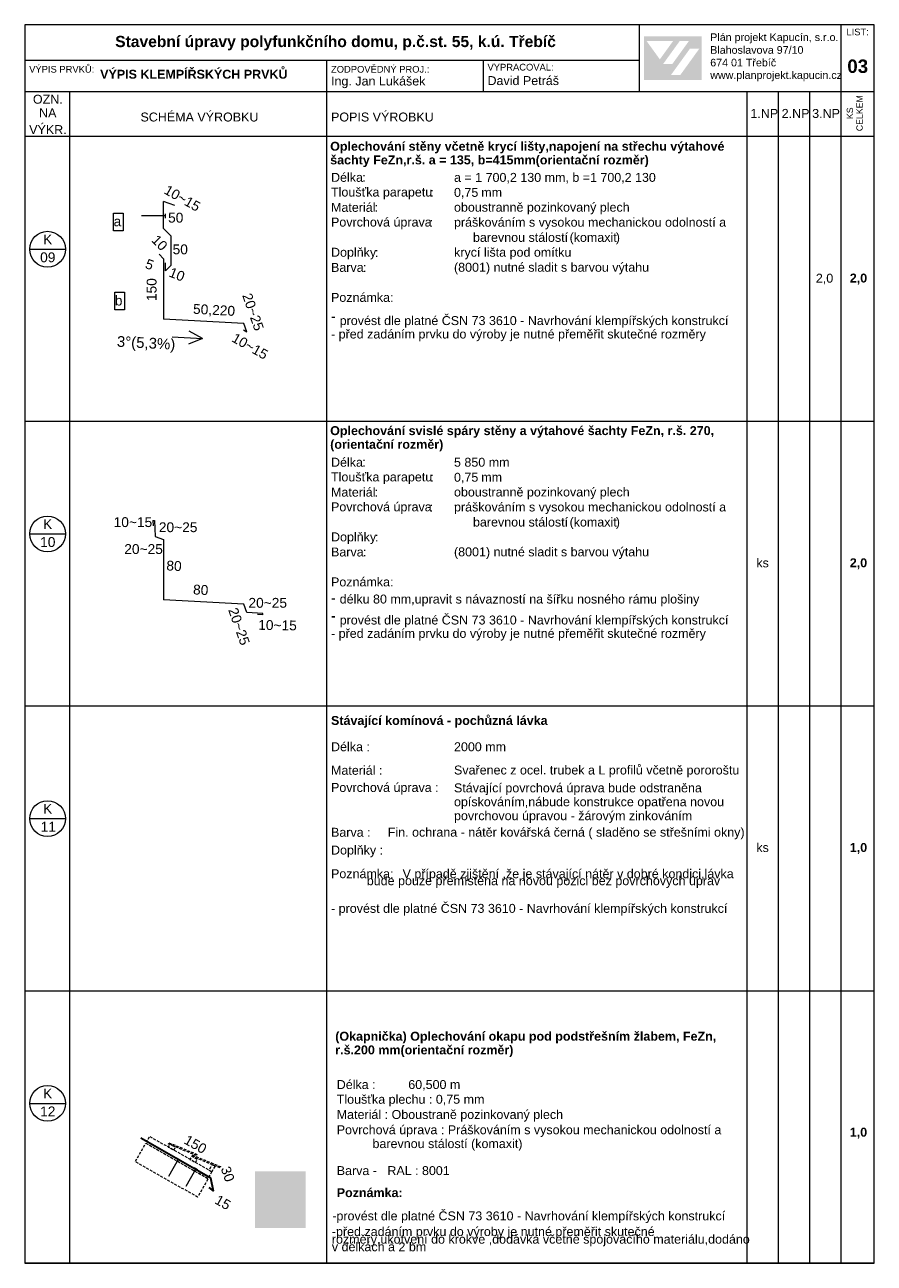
# Model space of a CAD drawing. Header units: millimetres. Extents: x 15381 to 191117, y -190522 to 367005.
# Tile 29 of 71: x 109117 to 128117, y -12396 to 15304. Entities that reach past the tile are written whole.
import ezdxf

# ---------------------------------------------------------------- set-up
doc = ezdxf.new("R2010")
doc.units = ezdxf.units.MM
doc.header["$MEASUREMENT"] = 0
doc.linetypes.add('čárkovaná 1', pattern=[90, 60, -30])
doc.layers.add('Situace - terén', color=7, linetype='Continuous')
doc.styles.add('GENEROVANÝ_STYL_1', font='txt')
doc.styles.add('GENEROVANÝ_STYL_2', font='txt')
doc.styles.add('GENEROVANÝ_STYL_5', font='txt')

msp = doc.modelspace()

# ---------------------------------------------------------------- hatches: boundary and pattern name
at = {"linetype": 'Continuous', "lineweight": 13}
h = msp.add_hatch(color=1, dxfattribs=at)
h.paths.add_polyline_path([(122965.1, 14072.4), (124255.5, 14072.4), (124255.5, 15046), (122965.1, 15046)])
h.paths.add_polyline_path([(123024.4, 14942.9), (123619.5, 14941.9), (123322.2, 14530.7)], flags=0)
h.paths.add_polyline_path([(123394.9, 14426), (123768.7, 14943.5), (123974.3, 14943.5), (123600.4, 14425)], flags=0)
h.paths.add_polyline_path([(123781.2, 14182.3), (123571.6, 14182.3), (123994.1, 14767.8), (124203.6, 14767.8)], flags=0)
at = {"layer": 'Situace - terén', "linetype": 'Continuous', "lineweight": 0, "true_color": 0xffffff}
msp.add_hatch(color=7, dxfattribs=at).paths.add_polyline_path([(115398.8, -11610.2), (114270.2, -11610.2), (114270.2, -10342.7), (115398.8, -10342.7)])

# ---------------------------------------------------------------- linework, layer by layer
at = {"color": 7, "linetype": 'Continuous', "lineweight": 20}
for p, q in [((128117.4, 15304.4), (109117.4, 15304.4)), ((109117.4, 15304.4), (109117.4, -12395.6)), ((122867.4, 13804.4), (122867.4, 15304.4)), ((127367.4, 15304.4), (127367.4, 13804.4)), ((128117.4, -12395.6), (128117.4, 15304.4)), ((122867.4, 14504.4), (109117.4, 14504.4)), ((115867.4, 14504.4), (115867.4, 13804.4)), ((119367.4, 14504.4), (119367.4, 13804.4)), ((128117.4, 13804.4), (109117.4, 13804.4)), ((110117.4, 13804.4), (110117.4, 12804.4)), ((115867.4, 13804.4), (115867.4, 12804.4)), ((125267.4, 13804.4), (125267.4, 12804.4)), ((125967.4, 13804.4), (125967.4, 12804.4)), ((126667.4, 13804.4), (126667.4, 12804.4)), ((127367.4, 13804.4), (127367.4, 12804.4)), ((125567.4, 12804.4), (109117.4, 12804.4)), ((110117.4, 12804.4), (110117.4, 7764.4)), ((115867.4, 12804.4), (115867.4, 7764.4)), ((125267.4, 12804.4), (125267.4, -12395.6)), ((128117.4, 12804.4), (125567.4, 12804.4)), ((125967.4, 12804.4), (125967.4, -12395.6)), ((126667.4, 12804.4), (126667.4, -12395.6)), ((127367.4, 12804.4), (127367.4, 7764.4)), ((112223.2, 10748.4), (112223.2, 11351.4)), ((112476.9, 11259), (112223.2, 11351.4)), ((112268.2, 11027.4), (111728.2, 11027.4)), ((112268.2, 10982.4), (112268.2, 11072.4)), ((112395.4, 10576.1), (112223.2, 10748.4)), ((112395.4, 9928.1), (112395.4, 10576.1)), ((109228, 10284.4), (110028, 10284.4)), ((112268.2, 9800.8), (112268.2, 9980.8)), ((112268.2, 9800.8), (112395.4, 9928.1)), ((114020.7, 8624), (112223.2, 8718.2)), ((114087.1, 8435.3), (114020.7, 8624)), ((112416.5, 8324.4), (113093, 8289)), ((113093, 8289), (112793.9, 8448)), ((113093, 8289), (112778.9, 8162.1)), ((110117.4, 7764.4), (110117.4, 2724.4)), ((115867.4, 7764.4), (115867.4, 2724.4)), ((127367.4, 7764.4), (127367.4, 2724.4)), ((109117.4, 6436.5), (128117.4, 6436.5)), ((111982.1, 4215.7), (111988.3, 4096.1)), ((111982.1, 4215.7), (112015.7, 4215.7)), ((112015.7, 4215.7), (112034.5, 3857.7)), ((109228, 3916.5), (110028, 3916.5)), ((112034.5, 3857.7), (112223.2, 3791.3)), ((110117.4, 2724.4), (110117.4, -2315.6)), ((115867.4, 2724.4), (115867.4, -2315.6)), ((127367.4, 2724.4), (127367.4, -2315.6)), ((114020.7, 2347.1), (112223.2, 2441.3)), ((114087.1, 2158.5), (114020.7, 2347.1)), ((114445, 2139.7), (114087.1, 2158.5)), ((114445, 2106), (114325.5, 2112.3)), ((114445, 2106), (114445, 2139.7)), ((109117.4, 68.6), (128117.4, 68.6)), ((109228, -2451.4), (110028, -2451.4)), ((110117.4, -2315.6), (110117.4, -7355.6)), ((115867.4, -2315.6), (115867.4, -7355.6)), ((127367.4, -2315.6), (127367.4, -7355.6)), ((109117.4, -6299.3), (128117.4, -6299.3)), ((110117.4, -7355.6), (110117.4, -12395.6)), ((115867.4, -7355.6), (115867.4, -12395.6)), ((127367.4, -7355.6), (127367.4, -12395.6)), ((109228, -8819.3), (110028, -8819.3)), ((112552.4, -10062.3), (112329.8, -10453.4)), ((112587.6, -10082.3), (112517.2, -10042.2)), ((112943.5, -10284.9), (112720.9, -10675.9)), ((112978.7, -10304.9), (112908.3, -10264.8)), ((109117.4, -12395.6), (128117.4, -12395.6)), ((128117.4, -12395.6), (109117.4, -12395.6))]:
    msp.add_line(p, q, dxfattribs=at)
at = {"color": 7, "linetype": 'Continuous', "lineweight": 35}
msp.add_line((113339.8, -10785.2), (113279.2, -10491.4), dxfattribs=at)
at = {"color": 7, "linetype": 'Continuous', "lineweight": 13, "flags": 128}
for points in [[(111103.9, 11092.7), (111320.9, 11092.7), (111320.9, 10697), (111103.9, 10697)], [(111130.9, 9321.6), (111347.8, 9321.6), (111347.8, 8925.9), (111130.9, 8925.9)]]:
    msp.add_lwpolyline(points, close=True, dxfattribs=at)
at = {"color": 7, "linetype": 'Continuous', "lineweight": 20, "flags": 128}
for points in [[(112223.2, 10068.2), (112120.2, 10171.1)], [(112223.2, 10068.2), (112223.2, 8718.2)], [(114008.5, 8479.8), (114087.1, 8435.3)], [(112223.2, 3791.3), (112223.2, 2441.3)]]:
    msp.add_lwpolyline(points, dxfattribs=at)
at = {"color": 7, "linetype": 'Continuous', "lineweight": 35, "flags": 128}
for points in [[(113279.2, -10491.4), (111714.8, -9601)], [(113231.9, -10703.2), (113339.8, -10785.2)]]:
    msp.add_lwpolyline(points, dxfattribs=at)
at = {"color": 7, "linetype": 'čárkovaná 1', "lineweight": 20, "flags": 128}
for points in [[(113303.7, -10352.2), (111911.2, -9559.7), (111845.4, -9675.3), (113237.9, -10467.9)], [(111825, -9711), (113217.5, -10503.6), (112982.3, -10916.9), (111589.8, -10124.4)], [(112961.2, -9989.3), (112326.1, -9728), (112338, -9699), (112973.2, -9960.3)], [(112488, -9796.7), (112366.9, -9727.8), (112327.7, -9796.7), (112448.8, -9865.7)], [(112971.6, -10072), (112850.5, -10003), (112811.3, -10072), (112932.4, -10140.9)], [(113485.7, -10264.3), (112850.5, -10003), (112862.4, -9974), (113497.6, -10235.3)], [(113303.7, -10352.2), (113372.6, -10231.1), (113303.7, -10191.9), (113234.8, -10313)]]:
    msp.add_lwpolyline(points, close=True, dxfattribs=at)
msp.add_lwpolyline([(113217.5, -10503.6), (111825, -9711)], dxfattribs=at)
at = {"color": 7, "linetype": 'Continuous', "lineweight": 20}
for centre in [(109628, 10284.4), (109628, 3916.5), (109628, -2451.4), (109628, -8819.3)]:
    msp.add_circle(centre, 400, dxfattribs=at)

# ---------------------------------------------------------------- texts
at = {"color": 7, "linetype": 'Continuous', "lineweight": 20, "attachment_point": 7}
for s, insert, char_height, style in [('\\A1;{\\pql;\\fArial|b1|i0|c238|p38;Stavební úpravy polyfunkčního domu, p.č.st. 55, k.ú. Třebíč}', (111139.9, 14730.1), 250, 'GENEROVANÝ_STYL_2'), ('\\A1;{\\pql;\\fArial|b0|i0|c238|p38;Plán projekt Kapucín, s.r.o.}', (124449.6, 14889), 171, 'GENEROVANÝ_STYL_1'), ('\\A1;{\\pql;\\fArial|b0|i0|c238|p38;LIST:}', (127495.5, 15066.4), 150, 'GENEROVANÝ_STYL_1'), ('\\A1;{\\pql;\\fArial|b0|i0|c238|p38;Blahoslavova 97/10}', (124449.6, 14653.1), 171, 'GENEROVANÝ_STYL_1'), ('\\A1;{\\pql;\\fArial|b0|i0|c238|p38;VÝPIS PRVKŮ:}', (109216.5, 14231.8), 150, 'GENEROVANÝ_STYL_1'), ('\\A1;{\\pql;\\fArial|b0|i0|c238|p38;ZODPOVĚDNÝ PROJ.:}', (115967.4, 14231.8), 150, 'GENEROVANÝ_STYL_1'), ('\\A1;{\\pql;\\fArial|b0|i0|c238|p38;VYPRACOVAL:}', (119467.4, 14279.1), 150, 'GENEROVANÝ_STYL_1'), ('\\A1;{\\pql;\\fArial|b0|i0|c238|p38;674 01 Třebíč}', (124449.6, 14370.7), 171, 'GENEROVANÝ_STYL_1'), ('\\A1;{\\pql;\\fArial|b1|i0|c238|p38;03}', (127514.7, 14222.3), 300, 'GENEROVANÝ_STYL_2'), ('\\A1;{\\pql;\\fArial|b1|i0|c238|p38;VÝPIS KLEMPÍŘSKÝCH PRVKŮ}', (110803.3, 14095.5), 200, 'GENEROVANÝ_STYL_2'), ('\\A1;{\\pql;\\fArial|b0|i0|c238|p38;David Petráš}', (119467.4, 13952.9), 200, 'GENEROVANÝ_STYL_1'), ('\\A1;{\\pql;\\fArial|b0|i0|c238|p38;www.planprojekt.kapucin.cz}', (124449.6, 14041.9), 171, 'GENEROVANÝ_STYL_1'), ('\\A1;{\\pql;\\fArial|b0|i0|c238|p38;Ing. Jan Lukášek}', (115967.4, 13886.2), 200, 'GENEROVANÝ_STYL_1'), ('\\A1;{\\pql;\\fArial|b0|i0|c238|p38;OZN.}', (109299.7, 13535.8), 200, 'GENEROVANÝ_STYL_1'), ('\\A1;{\\pql;\\fArial|b0|i0|c238|p38;NA}', (109437.8, 13233.3), 200, 'GENEROVANÝ_STYL_1'), ('\\A1;{\\pql;\\fArial|b0|i0|c238|p38;SCHÉMA VÝROBKU}', (111705.1, 13138.4), 200, 'GENEROVANÝ_STYL_1'), ('\\A1;{\\pql;\\fArial|b0|i0|c238|p38;POPIS VÝROBKU}', (115967.4, 13138.4), 200, 'GENEROVANÝ_STYL_1'), ('\\A1;{\\pql;\\fArial|b0|i0|c238|p38;1.NP}', (125347.9, 13221.6), 200, 'GENEROVANÝ_STYL_1'), ('\\A1;{\\pql;\\fArial|b0|i0|c238|p38;2.NP}', (126047.9, 13221.6), 200, 'GENEROVANÝ_STYL_1'), ('\\A1;{\\pql;\\fArial|b0|i0|c238|p38;3\\fArial|b0|i0|c238|p38;.NP}', (126729.5, 13218.1), 200, 'GENEROVANÝ_STYL_1'), ('\\A1;{\\pql;\\fArial|b0|i0|c238|p38;VÝKR.}', (109216.5, 12859), 200, 'GENEROVANÝ_STYL_1'), ('\\A1;{\\pql;\\fArial|b0|i0|c238|p38;Délka}', (115967.4, 11789), 200, 'GENEROVANÝ_STYL_1'), ('\\A1;{\\pql;\\fArial|b0|i0|c238|p38;:}', (116665.9, 11792.2), 200, 'GENEROVANÝ_STYL_1'), ('\\A1;{\\pql;\\fArial|b0|i0|c238|p38;a = \\fArial|b0|i0|c238|p38;1 700,2 130 mm\\fArial|b0|i0|c238|p38;, b =\\fArial|b0|i0|c238|p38;\\H0.995979x;1 700,2 130}', (118717.9, 11753.4), 200, 'GENEROVANÝ_STYL_1'), ('\\A1;{\\pql;\\fArial|b0|i0|c238|p38;Tloušťka parapetu}', (115967.4, 11402.1), 200, 'GENEROVANÝ_STYL_1'), ('\\A1;{\\pql;\\fArial|b1|i0|c238|p38; }', (116742.7, 11723.6), 200, 'GENEROVANÝ_STYL_2'), ('\\A1;{\\pql;\\fArial|b1|i0|c238|p38;^I}', (116819.5, 11792.2), 200, 'GENEROVANÝ_STYL_2'), ('\\A1;{\\pql;\\fArial|b0|i0|c238|p38;:}', (118185.5, 11456.5), 200, 'GENEROVANÝ_STYL_1'), ('\\A1;{\\pql;\\fArial|b0|i0|c238|p38;^I}', (118262.3, 11456.5), 200, 'GENEROVANÝ_STYL_1'), ('\\A1;{\\pql;\\fArial|b0|i0|c238|p38;0,75}', (118717.9, 11417.7), 200, 'GENEROVANÝ_STYL_1'), ('\\A1;{\\pql;\\fArial|b0|i0|c238|p38; mm}', (119250, 11456.5), 200, 'GENEROVANÝ_STYL_1'), ('\\A1;{\\pql;\\fArial|b0|i0|c238|p38;5\\fArial|b0|i0|c238|p38;0}', (112322.8, 10877.1), 220, 'GENEROVANÝ_STYL_1'), ('\\A1;{\\pql;\\fArial|b0|i0|c238|p38;Materiál}', (115967.4, 11117.7), 200, 'GENEROVANÝ_STYL_1'), ('\\A1;{\\pql;\\fArial|b0|i0|c238|p38;:}', (116940.2, 11120.9), 200, 'GENEROVANÝ_STYL_1'), ('\\A1;{\\pql;\\fArial|b0|i0|c238|p38;^I}', (117017, 11120.9), 200, 'GENEROVANÝ_STYL_1'), ('\\A1;{\\pql;\\fArial|b0|i0|c238|p38;oboustranně pozinkovaný plech}', (118717.9, 11063.3), 200, 'GENEROVANÝ_STYL_1'), ('\\A1;{\\pql;\\fArial|b0|i0|c238|p38;a}', (111103.9, 10793.9), 220, 'GENEROVANÝ_STYL_1'), ('\\A1;{\\pql;\\fArial|b0|i0|c238|p38;Povrchová úprava}', (115967.4, 10730.8), 200, 'GENEROVANÝ_STYL_1'), ('\\A1;{\\pql;\\fArial|b0|i0|c238|p38;:}', (118172.7, 10785.2), 200, 'GENEROVANÝ_STYL_1'), ('\\A1;{\\pql;\\fArial|b0|i0|c238|p38;práškováním s vysokou mechanickou odolností a}', (118717.9, 10727.6), 200, 'GENEROVANÝ_STYL_1'), ('\\A1;{\\pql;\\fArial|b0|i0|c238|p38;K}', (109527.4, 10393.3), 220, 'GENEROVANÝ_STYL_1'), ('\\A1;{\\pql;\\fArial|b1|i0|c238|p38;   }', (118249.5, 10716.6), 200, 'GENEROVANÝ_STYL_2'), ('\\A1;{\\pql;\\fArial|b1|i0|c238|p38;^I}', (118479.9, 10785.2), 200, 'GENEROVANÝ_STYL_2'), ('\\A1;{\\pql;\\fArial|b0|i0|c238|p38;barevnou stálostí }', (119142.4, 10446.4), 200, 'GENEROVANÝ_STYL_1'), ('\\A1;{\\pql;\\fArial|b0|i0|c238|p38;(}', (121303.8, 10391.8), 200, 'GENEROVANÝ_STYL_1'), ('\\A1;{\\pql;\\fArial|b0|i0|c238|p38;komaxit}', (121395.2, 10446.4), 200, 'GENEROVANÝ_STYL_1'), ('\\A1;{\\pql;\\fArial|b0|i0|c238|p38;)}', (122336.9, 10391.8), 200, 'GENEROVANÝ_STYL_1'), ('\\A1;{\\pql;\\fArial|b0|i0|c238|p38;5\\fArial|b0|i0|c238|p38;0}', (112424.1, 10168.1), 220, 'GENEROVANÝ_STYL_1'), ('\\A1;{\\pql;\\fArial|b0|i0|c238|p38;^I}', (115967.4, 10449.5), 200, 'GENEROVANÝ_STYL_1'), ('\\A1;{\\pql;\\fArial|b0|i0|c238|p38;Doplňky}', (115967.4, 10056.3), 200, 'GENEROVANÝ_STYL_1'), ('\\A1;{\\pql;\\fArial|b0|i0|c238|p38;: }', (116951.2, 10113.9), 200, 'GENEROVANÝ_STYL_1'), ('\\A1;{\\pql;\\fArial|b0|i0|c238|p38;^I}', (118717.9, 10449.5), 200, 'GENEROVANÝ_STYL_1'), ('\\A1;{\\pql;\\fArial|b0|i0|c238|p38;krycí lišta pod omítku}', (118719.8, 10056.3), 200, 'GENEROVANÝ_STYL_1'), ('\\A1;{\\pql;\\fArial|b0|i0|c238|p38;09}', (109461, 9989.7), 220, 'GENEROVANÝ_STYL_1'), ('\\A1;{\\pql;\\fArial|b0|i0|c238|p38;Barva}', (115967.4, 9775.1), 200, 'GENEROVANÝ_STYL_1'), ('\\A1;{\\pql;\\fArial|b0|i0|c238|p38;^I}', (117104.8, 10113.9), 200, 'GENEROVANÝ_STYL_1'), ('\\A1;{\\pql;\\fArial|b0|i0|c238|p38;:}', (116682.4, 9778.2), 200, 'GENEROVANÝ_STYL_1'), ('\\A1;{\\pql;\\fArial|b0|i0|c238|p38;^I}', (116759.2, 9778.2), 200, 'GENEROVANÝ_STYL_1'), ('\\A1;{\\pql;\\fArial|b0|i0|c238|p38;2\\fArial|b0|i0|c238|p38;,0}', (126811.7, 9499.1), 200, 'GENEROVANÝ_STYL_1'), ('\\A1;{\\pql;\\fArial|b1|i0|c238|p38;2\\fArial|b1|i0|c238|p38;,0}', (127570.7, 9494.3), 200, 'GENEROVANÝ_STYL_2'), ('\\A1;{\\pql;\\fArial|b0|i0|c238|p38;b}', (111130.9, 9022.9), 220, 'GENEROVANÝ_STYL_1'), ('\\A1;{\\pql;\\fArial|b0|i0|c238|p38;Poznámka:}', (115967.4, 9103.8), 200, 'GENEROVANÝ_STYL_1'), ('\\A1;{\\pql;\\fArial Narrow|b0|i0|c238|p34;- }', (115967.4, 8653.6), 274.564, 'GENEROVANÝ_STYL_5'), ('\\A1;{\\pql;\\fArial|b0|i0|c238|p38;provést dle platné ČSN 73 3610 - Navrhování klempířských konstrukcí}', (116161.2, 8527.4), 200.0001, 'GENEROVANÝ_STYL_1'), ('\\A1;{\\pql;\\fArial|b0|i0|c238|p38;- před zadáním prvku do výroby je nutné přeměřit skutečné rozměry}', (115967.4, 8227.1), 200, 'GENEROVANÝ_STYL_1'), ('\\A1;{\\pql;\\fArial|b0|i0|c238|p38;Délka}', (115967.4, 5417), 200, 'GENEROVANÝ_STYL_1'), ('\\A1;{\\pql;\\fArial|b0|i0|c238|p38;:}', (116665.9, 5420.2), 200, 'GENEROVANÝ_STYL_1'), ('\\A1;{\\pql;\\fArial|b0|i0|c238|p38;5 \\fArial|b0|i0|c238|p38;85\\fArial|b0|i0|c238|p38;0 mm}', (118717.9, 5416.9), 200, 'GENEROVANÝ_STYL_1'), ('\\A1;{\\pql;\\fArial|b0|i0|c238|p38;Tloušťka parapetu}', (115967.4, 5031.1), 200, 'GENEROVANÝ_STYL_1'), ('\\A1;{\\pql;\\fArial|b1|i0|c238|p38; }', (116742.7, 5351.6), 200, 'GENEROVANÝ_STYL_2'), ('\\A1;{\\pql;\\fArial|b1|i0|c238|p38;^I}', (116819.5, 5420.2), 200, 'GENEROVANÝ_STYL_2'), ('\\A1;{\\pql;\\fArial|b0|i0|c238|p38;:}', (118185.5, 5085.6), 200, 'GENEROVANÝ_STYL_1'), ('\\A1;{\\pql;\\fArial|b0|i0|c238|p38;^I}', (118262.3, 5085.6), 200, 'GENEROVANÝ_STYL_1'), ('\\A1;{\\pql;\\fArial|b0|i0|c238|p38;0,75}', (118717.9, 5046.8), 200, 'GENEROVANÝ_STYL_1'), ('\\A1;{\\pql;\\fArial|b0|i0|c238|p38; mm}', (119250, 5085.6), 200, 'GENEROVANÝ_STYL_1'), ('\\A1;{\\pql;\\fArial|b0|i0|c238|p38;Materiál}', (115967.4, 4747.8), 200, 'GENEROVANÝ_STYL_1'), ('\\A1;{\\pql;\\fArial|b0|i0|c238|p38;:}', (116940.2, 4751), 200, 'GENEROVANÝ_STYL_1'), ('\\A1;{\\pql;\\fArial|b0|i0|c238|p38;^I}', (117017, 4751), 200, 'GENEROVANÝ_STYL_1'), ('\\A1;{\\pql;\\fArial|b0|i0|c238|p38;oboustranně pozinkovaný plech}', (118717.9, 4693.4), 200, 'GENEROVANÝ_STYL_1'), ('\\A1;{\\pql;\\fArial|b0|i0|c238|p38;Povrchová úprava}', (115967.4, 4361.9), 200, 'GENEROVANÝ_STYL_1'), ('\\A1;{\\pql;\\fArial|b0|i0|c238|p38;:}', (118172.7, 4416.4), 200, 'GENEROVANÝ_STYL_1'), ('\\A1;{\\pql;\\fArial|b0|i0|c238|p38;práškováním s vysokou mechanickou odolností a}', (118717.9, 4358.8), 200, 'GENEROVANÝ_STYL_1'), ('\\A1;{\\pql;\\fArial|b0|i0|c238|p38;K}', (109527.4, 4025.4), 220, 'GENEROVANÝ_STYL_1'), ('\\A1;{\\pql;\\fArial|b0|i0|c238|p38;10\\fArial|b0|i0|c238|p38;~\\fArial|b0|i0|c238|p38;1\\fArial|b0|i0|c238|p38;5}', (111105.3, 4067.1), 220, 'GENEROVANÝ_STYL_1'), ('\\A1;{\\pql;\\fArial|b0|i0|c238|p38;20~25}', (112116.6, 3953.2), 220, 'GENEROVANÝ_STYL_1'), ('\\A1;{\\pql;\\fArial|b1|i0|c238|p38;   }', (118249.5, 4347.8), 200, 'GENEROVANÝ_STYL_2'), ('\\A1;{\\pql;\\fArial|b1|i0|c238|p38;^I}', (118479.9, 4416.4), 200, 'GENEROVANÝ_STYL_2'), ('\\A1;{\\pql;\\fArial|b0|i0|c238|p38;barevnou stálostí }', (119142.4, 4078.6), 200, 'GENEROVANÝ_STYL_1'), ('\\A1;{\\pql;\\fArial|b0|i0|c238|p38;(}', (121303.8, 4024), 200, 'GENEROVANÝ_STYL_1'), ('\\A1;{\\pql;\\fArial|b0|i0|c238|p38;komaxit}', (121395.2, 4078.6), 200, 'GENEROVANÝ_STYL_1'), ('\\A1;{\\pql;\\fArial|b0|i0|c238|p38;)}', (122336.9, 4024), 200, 'GENEROVANÝ_STYL_1'), ('\\A1;{\\pql;\\fArial|b0|i0|c238|p38;^I}', (115967.4, 4081.8), 200, 'GENEROVANÝ_STYL_1'), ('\\A1;{\\pql;\\fArial|b0|i0|c238|p38;Doplňky}', (115967.4, 3689.5), 200, 'GENEROVANÝ_STYL_1'), ('\\A1;{\\pql;\\fArial|b0|i0|c238|p38;: }', (116951.2, 3747.1), 200, 'GENEROVANÝ_STYL_1'), ('\\A1;{\\pql;\\fArial|b0|i0|c238|p38;^I}', (118717.9, 4081.8), 200, 'GENEROVANÝ_STYL_1'), ('\\A1;{\\pql;\\fArial|b0|i0|c238|p38;10}', (109461, 3621.8), 220, 'GENEROVANÝ_STYL_1'), ('\\A1;{\\pql;\\fArial|b0|i0|c238|p38;20~25}', (111343.2, 3464.8), 220, 'GENEROVANÝ_STYL_1'), ('\\A1;{\\pql;\\fArial|b0|i0|c238|p38;Barva}', (115967.4, 3409.4), 200, 'GENEROVANÝ_STYL_1'), ('\\A1;{\\pql;\\fArial|b0|i0|c238|p38;^I}', (117104.8, 3747.1), 200, 'GENEROVANÝ_STYL_1'), ('\\A1;{\\pql;\\fArial|b0|i0|c238|p38;:}', (116682.4, 3412.5), 200, 'GENEROVANÝ_STYL_1'), ('\\A1;{\\pql;\\fArial|b0|i0|c238|p38;^I}', (116759.2, 3412.5), 200, 'GENEROVANÝ_STYL_1'), ('\\A1;{\\pql;\\fArial|b0|i0|c238|p38;(8001) nutné\\fArial|b0|i0|c238|p38; sladit s barvou výtahu}', (118717.9, 3354.8), 200, 'GENEROVANÝ_STYL_1'), ('\\A1;{\\pql;\\fArial|b0|i0|c238|p38;ks}', (125480.3, 3166.6), 200, 'GENEROVANÝ_STYL_1'), ('\\A1;{\\pql;\\fArial|b1|i0|c238|p38;2\\fArial|b1|i0|c238|p38;,0}', (127570.7, 3126.4), 200, 'GENEROVANÝ_STYL_2'), ('\\A1;{\\pql;\\fArial|b0|i0|c238|p38;Poznámka:}', (115967.4, 2740.2), 200, 'GENEROVANÝ_STYL_1'), ('\\A1;{\\pql;\\fArial|b0|i0|c238|p38;délku 80 mm,upravit s návazností na šířku nosného rámu plošiny}', (116161.2, 2299.6), 200, 'GENEROVANÝ_STYL_1'), ('\\A1;{\\pql;\\fArial|b0|i0|c238|p38;20~25}', (114120.2, 2262.1), 220, 'GENEROVANÝ_STYL_1'), ('\\A1;{\\pql;\\fArial Narrow|b0|i0|c238|p34;- }', (115967.4, 2357.2), 274.564, 'GENEROVANÝ_STYL_5'), ('\\A1;{\\pql;\\fArial Narrow|b0|i0|c238|p34;- }', (115967.4, 1956.5), 274.564, 'GENEROVANÝ_STYL_5'), ('\\A1;{\\pql;\\fArial|b0|i0|c238|p38;provést dle platné ČSN 73 3610 - Navrhování klempířských konstrukcí}', (116161.2, 1830.3), 200.0001, 'GENEROVANÝ_STYL_1'), ('\\A1;{\\pql;\\fArial|b0|i0|c238|p38;- před zadáním prvku do výroby je nutné přeměřit skutečné rozměry}', (115967.4, 1531.6), 200, 'GENEROVANÝ_STYL_1'), ('\\A1;{\\pql;\\fArial|b1|i0|c238|p38;Stávající komínová - pochůzná lávka}', (115967.4, -415.9), 200, 'GENEROVANÝ_STYL_2'), ('\\A1;{\\pql;\\fArial|b0|i0|c238|p38;Délka\\fArial|b0|i0|c238|p38; :}', (115967.4, -946.8), 200, 'GENEROVANÝ_STYL_1'), ('\\A1;{\\pql;\\fArial|b0|i0|c238|p38;2\\fArial|b0|i0|c238|p38;000 mm}', (118717.9, -946.9), 200, 'GENEROVANÝ_STYL_1'), ('\\A1;{\\pql;\\fArial|b0|i0|c238|p38;Materiál\\fArial|b0|i0|c238|p38; :}', (115967.4, -1473.4), 200, 'GENEROVANÝ_STYL_1'), ('\\A1;{\\pql;\\fArial|b0|i0|c238|p38;Svařenec z ocel. trubek a L profilů \\fArial|b0|i0|c238|p38;včetně\\fArial|b0|i0|c238|p38; pororoštu}', (118717.9, -1524.7), 200, 'GENEROVANÝ_STYL_1'), ('\\A1;{\\pql;\\fArial|b0|i0|c238|p38;Povrchová úprava\\fArial|b0|i0|c238|p38; :}', (115967.4, -1914.7), 200, 'GENEROVANÝ_STYL_1'), ('\\A1;{\\pql;\\fArial|b0|i0|c238|p38;K}', (109527.4, -2342.5), 220, 'GENEROVANÝ_STYL_1'), ('\\A1;{\\pql;\\fArial|b0|i0|c238|p38;^I}', (115967.4, -2286.3), 200, 'GENEROVANÝ_STYL_1'), ('\\A1;{\\pql;\\fArial|b0|i0|c238|p38;^I}', (118717.9, -2286.3), 200, 'GENEROVANÝ_STYL_1'), ('\\A1;{\\pql;\\fArial|b0|i0|c238|p38;11}', (109472.1, -2742.5), 220, 'GENEROVANÝ_STYL_1'), ('\\A1;{\\pql;\\fArial|b0|i0|c238|p38;Barva\\fArial|b0|i0|c238|p38; \\fArial|b0|i0|c238|p38;:}', (115967.4, -2860), 200, 'GENEROVANÝ_STYL_1'), ('\\A1;{\\pql;\\fArial|b0|i0|c238|p38;Fin. ochrana - nátěr kovářská černá ( sladěno se střešními okny)}', (117236.9, -2914.6), 200, 'GENEROVANÝ_STYL_1'), ('\\A1;{\\pql;\\fArial|b0|i0|c238|p38;ks}', (125480.3, -3201.3), 200, 'GENEROVANÝ_STYL_1'), ('\\A1;{\\pql;\\fArial|b1|i0|c238|p38;1\\fArial|b1|i0|c238|p38;,0}', (127570.7, -3241.5), 200, 'GENEROVANÝ_STYL_2'), ('\\A1;{\\pql;\\fArial|b0|i0|c238|p38;Doplňky\\fArial|b0|i0|c238|p38; :}', (115967.4, -3315), 200, 'GENEROVANÝ_STYL_1'), ('\\A1;{\\pql;\\fArial|b0|i0|c238|p38;- \\fArial|b0|i0|c238|p38;provést dle platné ČSN 73 3610 - Navrhování klempířských konstrukcí}', (115967.4, -4618.9), 200.0001, 'GENEROVANÝ_STYL_1'), ('\\A1;{\\pql;\\fArial|b0|i0|c238|p38;Délka : ^I60,500 m}', (116095.3, -8536.1), 200, 'GENEROVANÝ_STYL_1'), ('\\A1;{\\pql;\\fArial|b0|i0|c238|p38;K}', (109527.4, -8710.4), 220, 'GENEROVANÝ_STYL_1'), ('\\A1;{\\pql;\\fArial|b0|i0|c238|p38;Tloušťka p\\fArial|b0|i0|c238|p38;lechu \\fArial|b0|i0|c238|p38;: 0,75 mm}', (116095.3, -8888.8), 200, 'GENEROVANÝ_STYL_1'), ('\\A1;{\\pql;\\fArial|b0|i0|c238|p38;12}', (109461, -9110.4), 220, 'GENEROVANÝ_STYL_1'), ('\\A1;{\\pql;\\fArial|b0|i0|c238|p38;Materiál\\fArial|b0|i0|c238|p38; : Oboustraně pozinkovaný plech}', (116095.3, -9229), 200, 'GENEROVANÝ_STYL_1'), ('\\A1;{\\pql;\\fArial|b1|i0|c238|p38;1,0}', (127570.7, -9609.4), 200, 'GENEROVANÝ_STYL_2'), ('\\A1;{\\pql;\\fArial|b0|i0|c238|p38;Barva -  \\fArial|b0|i0|c238|p38;\\H0.996661x; RAL : 800\\fArial|b0|i0|c238|p38;1}', (116095.3, -10427), 200, 'GENEROVANÝ_STYL_1'), ('\\A1;{\\pql;\\fArial|b1|i0|c238|p38;Poznámka:}', (116095.3, -10919.6), 200, 'GENEROVANÝ_STYL_2'), ('\\A1;{\\pql;\\fArial|b0|i0|c238|p38;-provést dle platné ČSN 73 3610 - Navrhování klempířských konstrukcí}', (115995.7, -11497.4), 200.0001, 'GENEROVANÝ_STYL_1')]:
    msp.add_mtext(s, dxfattribs=dict(at, insert=insert, char_height=char_height, style=style))
at = {"color": 7, "linetype": 'Continuous', "lineweight": 20, "insert": (127860.5, 13326.1), "char_height": 140, "attachment_point": 8, "rotation": 90, "line_spacing_factor": 0.923713, "style": 'GENEROVANÝ_STYL_1'}
msp.add_mtext('\\A1;{\\pqc;\\fArial|b0|i0|c238|p38;KS\\P\\pql;\\fArial|b0|i0|c238|p38;CELKEM}', dxfattribs=at)
at = {"color": 7, "linetype": 'Continuous', "lineweight": 20, "attachment_point": 7}
for s, insert, char_height, width, line_spacing_factor, style in [('\\A1;{\\pql;\\fArial|b1|i0|c238|p38;Oplechování stěny včetně krycí lišty,napojení na střechu výtahové šachty FeZn,\\fArial|b1|i0|c238|p38;r.š. a = 135, b=415mm(orientační rozměr)}', (115948.5, 12121.3), 200, 9318.941, 0.917839, 'GENEROVANÝ_STYL_2'), ('\\A1;{\\pql;\\fArial|b1|i0|c238|p38;Oplechování svislé spáry stěny a výtahové šachty FeZn, r.š. 270, (orientační rozměr)}', (115948.5, 5760.5), 200, 9318.941, 0.917839, 'GENEROVANÝ_STYL_2'), ('\\A1;{\\pql;\\fArial|b0|i0|c238|p38;S\\fArial|b0|i0|c238|p38;távající povrchová úprava bude odstraněna opískováním,nábude konstrukce opatřena novou povrchovou úpravou - žárovým zinkováním}', (118717.9, -2546.4), 200, 6206.294, 0.933892, 'GENEROVANÝ_STYL_1'), ('\\A1;{\\pql;\\fArial|b0|i0|c238|p38;Poznámka: ^IV případě zjištění ,že je stávající nátěr v dobré kondici,lávka ^I^Ibude pouze přemístěna na novou pozici bez povrchových úprav}', (115967.4, -4000.8), 200, 9300, 0.470864, 'GENEROVANÝ_STYL_1'), ('\\A1;{\\pql;\\fArial|b1|i0|c238|p38;(Okapnička) Oplechování okapu pod podstřešním žlabem, FeZn, r.š.200 mm\\fArial|b1|i0|c238|p38;\\H0.997674x;(orientační rozměr)}', (116061.9, -7784.9), 200, 9122.691, 0.919122, 'GENEROVANÝ_STYL_2'), ('\\A1;{\\pql;\\fArial|b0|i0|c238|p38;Povrchová úprava : Práškováním s vysokou mechanickou odolností a ^I^I^I^Ibarevnou stálostí (komaxit)}', (116095.3, -9880.4), 200, 9168.093, 0.928202, 'GENEROVANÝ_STYL_1'), ('\\A1;{\\pql;\\fArial|b0|i0|c238|p38;-před zadáním prvku do výroby je nutné přeměřit skutečné rozměry\\fArial|b0|i0|c238|p38;,ukotvení do krokve ,dodávka včetně spojovacího materiálu,dodáno v délkách á 2 bm}', (115985.6, -12130.6), 200.0001, 9337.72, 0.510812, 'GENEROVANÝ_STYL_1')]:
    msp.add_mtext(s, dxfattribs=dict(at, insert=insert, char_height=char_height, width=width, line_spacing_factor=line_spacing_factor, style=style))
at = {"color": 7, "linetype": 'Continuous', "lineweight": 20, "attachment_point": 7, "style": 'GENEROVANÝ_STYL_1'}
for s, insert, char_height, rotation in [('\\A1;{\\pql;\\fArial|b0|i0|c238|p38;10~15}', (112211.3, 11539.7), 220, 330.50141), ('\\A1;{\\pql;\\fArial|b0|i0|c238|p38;10}', (111932.3, 10469.6), 220, 315), ('\\A1;{\\pql;\\fArial|b0|i0|c238|p38;5}', (111788.7, 9869.8), 220, 338.53059), ('\\A1;{\\pql;\\fArial|b0|i0|c238|p38;10}', (112321.3, 9678.9), 220, 338.53059), ('\\A1;{\\pql;\\fArial|b0|i0|c238|p38;150}', (112067.4, 9123.9), 220, 90), ('\\A1;{\\pql;\\fArial|b0|i0|c238|p38;20~25}', (113975.2, 9251.6), 220, 289.3925), ('\\A1;{\\pql;\\fArial|b0|i0|c238|p38;50,\\fArial|b0|i0|c238|p38;220}', (112874.5, 8800.5), 220, 357), ('\\A1;{\\pql;\\fArial|b0|i0|c238|p38;10~15}', (113724.5, 8229.8), 220, 330.50141), ('\\A1;{\\pql;\\fArial|b0|i0|c238|p38;3°(5,3%)}', (111168.3, 8032.7), 240, 357), ('\\A1;{\\pql;\\fArial|b0|i0|c238|p38;80}', (112279.6, 3099.3), 220, 357), ('\\A1;{\\pql;\\fArial|b0|i0|c238|p38;80}', (112876.5, 2562.7), 220, 357), ('\\A1;{\\pql;\\fArial|b0|i0|c238|p38;20~25}', (113661.1, 2217.7), 220, 289.3925), ('\\A1;{\\pql;\\fArial|b0|i0|c238|p38;10~15}', (114337.6, 1769.4), 220, 359.03911), ('\\A1;{\\pql;\\fArial|b0|i0|c238|p38;15\\fArial|b0|i0|c238|p38;0}', (112656.2, -9707.2), 220, 330.35301), ('\\A1;{\\pql;\\fArial|b0|i0|c238|p38;30}', (113494.1, -10276.2), 220, 289.3925), ('\\A1;{\\pql;\\fArial|b0|i0|c238|p38;15}', (113344.6, -11048.9), 220, 330.50141)]:
    msp.add_mtext(s, dxfattribs=dict(at, insert=insert, char_height=char_height, rotation=rotation))
at = {"color": 7, "linetype": 'Continuous', "lineweight": 13, "insert": (118717.9, 9720.5), "char_height": 200, "attachment_point": 7, "style": 'GENEROVANÝ_STYL_1'}
msp.add_mtext('\\A1;{\\pql;\\fArial|b0|i0|c238|p38;(8001) nutné sladit s barvou výtahu}', dxfattribs=at)

doc.saveas('drawing.dxf')
